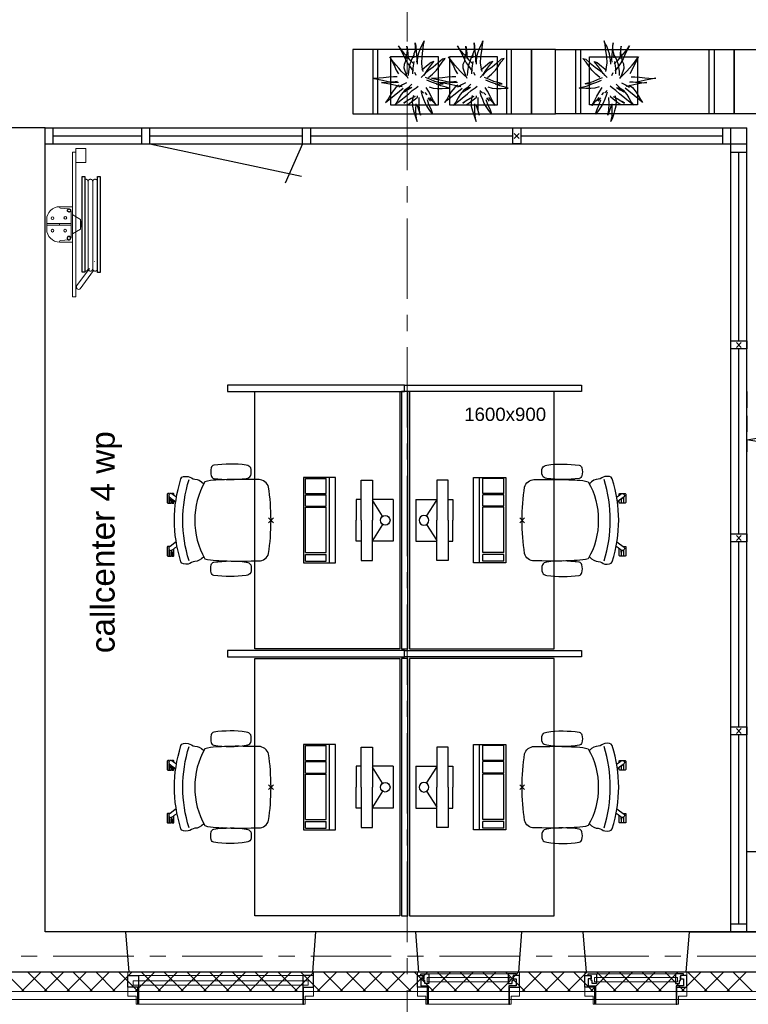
# Model space of a CAD drawing. Header units: millimetres. Extents: x 164327 to 368283, y 131426 to 274001.
# Tile 8 of 160: x 232719 to 237246, y 226583 to 232706. Entities that reach past the tile are written whole.
import ezdxf

# ---------------------------------------------------------------- set-up
doc = ezdxf.new("R2010")
doc.units = ezdxf.units.MM
doc.header["$LTSCALE"] = 400
doc.header["$PDMODE"] = 3
doc.header["$PDSIZE"] = 15
doc.linetypes.add('CENTER', pattern=[2, 1.25, -0.25, 0.25, -0.25])
doc.linetypes.add('HIDDEN', pattern=[0.375, 0.25, -0.125])
for name, color, linetype in [('-gd', 2, 'Continuous'), ('-ve', 2, 'HIDDEN'), ('inlay', 6, 'Continuous'), ('inr', 4, 'Continuous'), ('plafond', 255, 'HIDDEN'), ('plant', 114, 'Continuous'), ('plat', 5, 'Continuous'), ('sona-s008_ip0', 7, 'Continuous'), ('stramien', 1, 'CENTER'), ('symbol', 1, 'Continuous'), ('timmerwerk-ge', 150, 'Continuous')]:
    doc.layers.add(name, color=color, linetype=linetype)
for name, color, linetype, lineweight in [('Binnenkozijnen', 140, 'Continuous', 15), ('Buitenkozijnen', 140, 'Continuous', 15), ('mat-beton (ihwg)', 5, 'Continuous', 25), ('mat-isolatie', 140, 'Continuous', 15), ('mat-multiplex-hor', 140, 'Continuous', 15), ('None', 7, 'Continuous', 9)]:
    doc.layers.add(name, color=color, linetype=linetype, lineweight=lineweight)
doc.styles.add('Arial', font='arial.ttf', dxfattribs={"height": 211.666667})
doc.styles.get("Standard").update_dxf_attribs({"font": 'arial.ttf'})
doc.dimstyles.new('CAL-N1-050-25', dxfattribs={"dimscale": 50, "dimtxt": 2.5, "dimasz": 3, "dimexe": 1.5, "dimexo": 0, "dimgap": 0.3, "dimtad": 0, "dimdec": 4, "dimrnd": 1, "dimdsep": 46, "dimtxsty": 'Standard', "dimblk": 'CLOSED', "dimcen": 0, "dimdle": 1.25, "dimclrt": 249, "dimadec": 0, "dimazin": 0, "dimtfac": 0.9, "dimtdec": 4, "dimtix": 1, "dimtmove": 0, "dimatfit": 3, "dimldrblk": 'CLOSED', "dimfxl": 1, "dimtvp": 1, "dimtolj": 1, "dimtzin": 0, "dimarcsym": 0})

# ---------------------------------------------------------------- blocks, each defined once
blk = doc.blocks.new('*X44')
at = {"layer": 'None', "lineweight": 5}
for p, q in [((37321.1, 32229.9), (37441.1, 32349.9)), ((37321.1, 32088.5), (37441.1, 32208.5)), ((37321.1, 31947.1), (37441.1, 32067.1)), ((37321.1, 31805.7), (37441.1, 31925.7)), ((37321.1, 31664.2), (37441.1, 31784.2)), ((37321.1, 31522.8), (37441.1, 31642.8)), ((37321.1, 31381.4), (37441.1, 31501.4)), ((37321.1, 31240), (37441.1, 31360)), ((37321.1, 31098.6), (37441.1, 31218.6)), ((37321.1, 30957.1), (37441.1, 31077.1)), ((37321.1, 30815.7), (37441.1, 30935.7)), ((37321.1, 30674.3), (37441.1, 30794.3)), ((37321.1, 30532.9), (37441.1, 30652.9)), ((37321.1, 30391.5), (37441.1, 30511.5)), ((37321.1, 30250), (37441.1, 30370)), ((37321.1, 30108.6), (37441.1, 30228.6)), ((37321.1, 29967.2), (37441.1, 30087.2)), ((37321.1, 29825.8), (37441.1, 29945.8)), ((37321.1, 29684.3), (37441.1, 29804.3)), ((37321.1, 29542.9), (37441.1, 29662.9)), ((37321.1, 29401.5), (37441.1, 29521.5)), ((37321.1, 29260.1), (37441.1, 29380.1)), ((37321.1, 29118.7), (37441.1, 29238.7)), ((37321.1, 28977.2), (37441.1, 29097.2)), ((37321.1, 28835.8), (37441.1, 28955.8)), ((37321.1, 28694.4), (37441.1, 28814.4)), ((37321.1, 28553), (37441.1, 28673)), ((37321.1, 28411.6), (37441.1, 28531.6)), ((37321.1, 28270.1), (37441.1, 28390.1)), ((37321.1, 28128.7), (37441.1, 28248.7)), ((37321.1, 27987.3), (37441.1, 28107.3)), ((37321.1, 27845.9), (37441.1, 27965.9)), ((37321.1, 27704.4), (37441.1, 27824.4))]:
    blk.add_line(p, q, dxfattribs=at)
at = {"layer": 'None', "lineweight": 13}
for p, q in [((37321.1, 32247.6), (37441.1, 32127.6)), ((37321.1, 32106.2), (37441.1, 31986.2)), ((37321.1, 31964.8), (37441.1, 31844.8)), ((37321.1, 31823.4), (37441.1, 31703.4)), ((37321.1, 31682), (37441.1, 31562)), ((37321.1, 31540.6), (37441.1, 31420.6)), ((37321.1, 31399.2), (37441.1, 31279.2)), ((37321.1, 31257.8), (37441.1, 31137.8)), ((37321.1, 31116.4), (37441.1, 30996.4)), ((37321.1, 30975), (37441.1, 30855)), ((37321.1, 30833.6), (37441.1, 30713.6)), ((37321.1, 30692.2), (37441.1, 30572.2)), ((37321.1, 30550.8), (37441.1, 30430.8)), ((37321.1, 30409.4), (37441.1, 30289.4)), ((37321.1, 30268), (37441.1, 30148)), ((37321.1, 30126.6), (37441.1, 30006.6)), ((37321.1, 29985.2), (37441.1, 29865.2)), ((37321.1, 29843.8), (37441.1, 29723.8)), ((37321.1, 29702.4), (37441.1, 29582.4)), ((37321.1, 29561), (37441.1, 29441)), ((37321.1, 29419.6), (37441.1, 29299.6)), ((37321.1, 29278.2), (37441.1, 29158.2)), ((37321.1, 29136.8), (37441.1, 29016.8)), ((37321.1, 28995.4), (37441.1, 28875.4)), ((37321.1, 28854), (37441.1, 28734)), ((37321.1, 28712.6), (37441.1, 28592.6)), ((37321.1, 28571.2), (37441.1, 28451.2)), ((37321.1, 28429.8), (37441.1, 28309.8)), ((37321.1, 28288.4), (37441.1, 28168.4)), ((37321.1, 28147), (37441.1, 28027)), ((37321.1, 28005.6), (37441.1, 27885.6)), ((37321.1, 27864.2), (37441.1, 27744.2))]:
    blk.add_line(p, q, dxfattribs=at)
blk = doc.blocks.new('0600 pui gemeentehuis')
at = {"layer": 'Buitenkozijnen', "color": 92, "linetype": 'Continuous', "lineweight": 25}
for p, q in [((50.3, 0), (70.3, -250)), ((710.3, 0), (690.3, -250))]:
    blk.add_line(p, q, dxfattribs=at)
at = {"layer": 'Buitenkozijnen', "color": 43, "linetype": 'Continuous', "lineweight": 9}
blk.add_lwpolyline([(697.8, -400), (645.3, -400), (645.3, -450), (115.3, -450), (115.3, -400), (62.8, -400), (62.8, -250), (70.3, -250), (50.3, 0), (710.3, 0), (690.3, -250), (697.8, -250)], close=True, dxfattribs=at)
at = {"layer": 'None', "color": 8, "linetype": 'Continuous', "lineweight": 5}
blk.add_line((134.5, -260), (626, -260), dxfattribs=at)
at = {"layer": 'None', "color": 92, "linetype": 'Continuous', "lineweight": 25}
for points in [[(63.5, -270), (102.5, -270), (102.5, -291.7), (83.5, -291.7), (83.5, -335), (129.3, -335), (129.3, -450), (125.3, -450), (125.3, -344), (63.5, -344), (63.5, -325), (63.5, -325)], [(697, -270), (658, -270), (658, -291.7), (677, -291.7), (677, -335), (631.3, -335), (631.3, -450), (635.3, -450), (635.3, -344), (697, -344), (697, -325), (697, -325)]]:
    blk.add_lwpolyline(points, close=True, dxfattribs=at)
for points in [[(84.5, -270), (84.5, -260), (134.5, -260), (134.5, -320), (109.4, -320), (109.4, -301.9), (102.5, -301.9), (102.5, -274.7)], [(676, -270), (676, -260), (626, -260), (626, -320), (651.2, -320), (651.2, -301.9), (658, -301.9), (658, -274.7)]]:
    blk.add_lwpolyline(points, dxfattribs=at)
at = {"layer": 'None', "color": 140, "linetype": 'Continuous', "lineweight": 15}
blk.add_lwpolyline([(122.8, -284.2), (637.8, -284.2), (637.8, -310.6), (122.8, -310.6)], close=True, dxfattribs=at)
blk = doc.blocks.new('1200 pui gemeentehuis')
at = {"layer": 'Buitenkozijnen', "color": 92, "linetype": 'Continuous', "lineweight": 25}
for p, q in [((50, 0), (70, -250)), ((1230, 0), (1210, -250))]:
    blk.add_line(p, q, dxfattribs=at)
at = {"layer": 'Buitenkozijnen', "color": 43, "linetype": 'Continuous', "lineweight": 9}
blk.add_lwpolyline([(1165, -400), (1165, -450), (115, -450), (115, -400), (63, -400), (63, -250), (70, -250), (50, 0), (1230, 0), (1210, -250), (1217, -250), (1217, -400)], close=True, dxfattribs=at)
at = {"layer": 'None', "color": 8, "linetype": 'Continuous', "lineweight": 5}
blk.add_line((129, -270), (1150.5, -270), dxfattribs=at)
at = {"layer": 'None', "color": 92, "linetype": 'Continuous', "lineweight": 25}
for points in [[(63, -270), (129, -270), (129, -450), (125, -450), (125, -344), (63, -344), (63, -325)], [(1217, -270), (1151, -270), (1151, -450), (1155, -450), (1155, -344), (1217, -344), (1217, -325)]]:
    blk.add_lwpolyline(points, close=True, dxfattribs=at)
at = {"layer": 'None', "color": 140, "linetype": 'Continuous', "lineweight": 15}
blk.add_lwpolyline([(97.5, -304.8), (1183, -304.8), (1183, -331.2), (97.5, -331.2)], close=True, dxfattribs=at)
blk = doc.blocks.new('*U77')
at = {"layer": 'None', "color": 140, "linetype": 'Continuous', "lineweight": 15, "flags": 128}
blk.add_lwpolyline([(-21.4, 110), (58.6, 110), (58.6, 106.7, -0.391021), (52.6, 100.2), (-0.9, 95.9, 0.391021), (-12.4, 83.5), (-12.4, -83.5, 0.391021), (-0.9, -95.9), (52.6, -100.2, -0.391021), (58.6, -106.7), (58.6, -110), (-21.4, -110)], format="xyb", close=True, dxfattribs=at)
blk = doc.blocks.new('*U78')
at = {"layer": 'None', "color": 253, "linetype": 'Continuous', "lineweight": 5}
for p, q in [((96.625, -278), (96.625, 266)), ((125.704, -278), (125.704, 266)), ((50.42, -31.849), (50.42, 29))]:
    blk.add_line(p, q, dxfattribs=at)
at = {"layer": 'None', "color": 140, "linetype": 'Continuous', "lineweight": 15}
for p, q in [((50.42, 29), (1.453, 57.31)), ((0, -61), (50.42, -31.849))]:
    blk.add_line(p, q, dxfattribs=at)
at = {"layer": 'None', "color": 92, "linetype": 'Continuous', "lineweight": 25}
for points in [[(60.916, 296), (76.476, 296), (76.476, -300), (60.916, -300)], [(154.785, 296), (171.344, 296), (171.344, -302), (154.785, -302)]]:
    blk.add_lwpolyline(points, close=True, dxfattribs=at)
at = {"layer": 'None', "color": 253, "linetype": 'Continuous', "lineweight": 5}
blk.add_lwpolyline([(50.929, 18), (60.916, 18), (60.916, -18), (50.929, -18)], close=True, dxfattribs=at)
for points, knots in [([(96.866, 264), (96.866, 268.997), (93.792, 272.9335), (90.718, 276.87), (85.875, 278.0735), (81.032, 279.277), (76.476, 277.238)], [0, 0, 0, 0.333549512, 0.333549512, 0.666828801, 0.666828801, 1, 1, 1]), ([(125.825, 264), (125.825, 267.886), (123.8855, 271.2505), (121.946, 274.615), (118.586, 276.5575), (115.226, 278.5), (107.466, 278.5), (104.106, 276.5575), (100.746, 274.615), (98.806, 271.2505), (96.866, 267.886), (96.866, 264)], [0, 0, 0, 0.166769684, 0.166769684, 0.333423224, 0.333423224, 0.499994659, 0.666566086, 0.666566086, 0.833226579, 0.833226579, 1, 1, 1]), ([(154.785, 264), (154.785, 267.886), (152.845, 271.2505), (150.905, 274.615), (147.5455, 276.5575), (144.186, 278.5), (140.306, 278.5), (136.426, 278.5), (133.066, 276.5575), (129.706, 274.615), (127.7655, 271.2505), (125.825, 267.886), (125.825, 264)], [0, 0, 0, 0.166772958, 0.166772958, 0.333424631, 0.333424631, 0.499985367, 0.499985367, 0.666556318, 0.666556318, 0.833223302, 0.833223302, 1, 1, 1]), ([(76.477, -291.432), (81.039, -293.343), (85.8175, -292.072), (90.596, -290.801), (93.6105, -286.876), (96.625, -282.951), (96.625, -278)], [0, 0, 0, 0.333165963, 0.333165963, 0.666458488, 0.666458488, 1, 1, 1]), ([(96.625, -278), (96.625, -281.901), (98.573, -285.2795), (100.521, -288.658), (103.895, -290.609), (107.269, -292.56), (111.165, -292.56), (115.061, -292.56), (118.435, -290.609), (121.809, -288.658), (123.7565, -285.2795), (125.704, -281.901), (125.704, -278)], [0, 0, 0, 0.166754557, 0.166754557, 0.333426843, 0.333426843, 0.500005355, 0.500005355, 0.666583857, 0.666583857, 0.833249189, 0.833249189, 1, 1, 1]), ([(125.704, -278), (125.704, -281.901), (127.6525, -285.2795), (129.601, -288.658), (132.975, -290.609), (136.349, -292.56), (140.245, -292.56), (144.141, -292.56), (147.5145, -290.609), (150.888, -288.658), (152.836, -285.2795), (154.784, -281.901), (154.784, -278)], [0, 0, 0, 0.166757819, 0.166757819, 0.333436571, 0.333436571, 0.500014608, 0.500014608, 0.666582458, 0.666582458, 0.833245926, 0.833245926, 1, 1, 1])]:
    blk.add_open_spline(points, degree=2, knots=knots, dxfattribs=at)
blk = doc.blocks.new('BSH')
at = {"layer": 'None', "color": 140, "linetype": 'Continuous', "lineweight": 15}
for p, q in [((0, -61), (0, 111.155)), ((-159.8585, -36.7557), (-159.8585, 32.756)), ((-80, -6.8893), (-80, 2.8892))]:
    blk.add_line(p, q, dxfattribs=at)
at = {"layer": 'None', "color": 253, "linetype": 'Continuous', "lineweight": 5}
for p, q in [((135.277, -233.0824), (136.142, -233.8294)), ((27.7468, -383.0008), (105.0969, -276.5164)), ((130.6676, -289.4337), (48.7568, -402.0618))]:
    blk.add_line(p, q, dxfattribs=at)
at = {"layer": 'None', "color": 140, "linetype": 'Continuous', "lineweight": 15}
for points in [[(0, 448), (20, 448), (20, -452), (0, -452)], [(20, 469.75), (82, 469.75), (82, 382.75), (20, 382.75)], [(-160, 2.8892), (-9, 2.8892), (-9, -6.8893), (-160, -6.8893)]]:
    blk.add_lwpolyline(points, close=True, dxfattribs=at)
at = {"layer": 'None', "color": 8, "linetype": 'Continuous', "lineweight": 5}
for centre in [(-124, 37.275), (-44.5, 38.775), (-124, -41.275), (-45, -41.275)]:
    blk.add_circle(centre, 8.5, dxfattribs=at)
at = {"layer": 'None', "color": 140, "linetype": 'Continuous', "lineweight": 15}
for centre, start, end in [((-80, 28), 90, 180), ((-80, -32), 180, 270)]:
    blk.add_arc(centre, 80, start, end, dxfattribs=at)
at = {"layer": 'None', "color": 9, "linetype": 'Continuous', "lineweight": 5}
blk.add_arc((38.2528, -392.5302), 14.18399, 137.790600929, 325.770923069, dxfattribs=at)
at = {"layer": 'None', "color": 92, "linetype": 'Continuous', "lineweight": 25}
for points, knots in [([(-11.70075, 86.5025), (-12.2626, 89.0317), (-14.0137, 90.9408), (-15.7648, 92.8499), (-18.23575, 93.6275), (-20.7067, 94.4051), (-23.236, 93.84325), (-25.7653, 93.2814), (-27.67445, 91.53015), (-29.5836, 89.7789), (-30.36125, 87.3079), (-31.1389, 84.8369), (-30.57705, 82.3077), (-30.0152, 79.7785), (-28.26385, 77.8694), (-26.5125, 75.9603), (-24.0415, 75.1827), (-21.5705, 74.4051), (-19.0412, 74.96695), (-16.5119, 75.5288), (-14.60305, 77.28005), (-12.6942, 79.0313), (-11.91655, 81.5023), (-11.1389, 83.9733), (-11.70075, 86.5025)], [0, 0, 0, 0.0833344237, 0.0833344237, 0.1666618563, 0.1666618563, 0.2499968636, 0.2499968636, 0.3333348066, 0.3333348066, 0.4166657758, 0.4166657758, 0.5000000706, 0.5000000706, 0.583336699, 0.583336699, 0.666668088, 0.666668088, 0.7500039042, 0.7500039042, 0.8333377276, 0.8333377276, 0.9166657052, 0.9166657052, 1, 1, 1]), ([(-11.75695, -89.71225), (-12.375, -92.4944), (-14.3012, -94.5944), (-16.2274, -96.6944), (-18.94545, -97.54975), (-21.6635, -98.4051), (-24.4457, -97.78705), (-27.2279, -97.169), (-29.328, -95.24265), (-31.4281, -93.3163), (-32.2835, -90.5982), (-33.1389, -87.8801), (-32.52085, -85.09795), (-31.9028, -82.3158), (-29.97635, -80.2158), (-28.0499, -78.1158), (-25.3318, -77.26045), (-22.6137, -76.4051), (-19.83145, -77.02315), (-17.0492, -77.6412), (-14.94945, -79.56755), (-12.8497, -81.4939), (-11.9943, -84.212), (-11.1389, -86.9301), (-11.75695, -89.71225)], [0, 0, 0, 0.083334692, 0.083334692, 0.1666618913, 0.1666618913, 0.2499964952, 0.2499964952, 0.3333343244, 0.3333343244, 0.4166651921, 0.4166651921, 0.4999998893, 0.4999998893, 0.5833365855, 0.5833365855, 0.6666673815, 0.6666673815, 0.7500034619, 0.7500034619, 0.8333376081, 0.8333376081, 0.9166653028, 0.9166653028, 1, 1, 1])]:
    blk.add_open_spline(points, degree=2, knots=knots, dxfattribs=at)
at = {"layer": 'None', "color": 7}
blk.add_blockref('*U78', (0, 0), dxfattribs=at)
at = {"layer": 'None', "color": 140, "rotation": 180}
blk.add_blockref('*U77', (-21.4, -2), dxfattribs=at)
blk = doc.blocks.new('SONA-S008_B2')
at = {"layer": '-gd'}
blk.add_open_spline([(-253, -509.5), (-87.8, -560.2), (87.8, -560.2), (253, -509.5)], degree=3, dxfattribs=at)
for points in [[(-206.6, -15.8), (-79.4, 5.3), (79.6, 5.3), (206.6, -15.8)], [(-253, -73.9), (-253.4, -51.6), (-233.1, -20.2), (-206.6, -15.8)], [(206.6, -15.8), (233.1, -20.2), (253.4, -51.6), (253, -73.9)], [(-277.9, -126.1), (-287.8, -121.3), (-315.3, -121.3), (-325.3, -126.1)], [(-253, -272.1), (-257.1, -206.8), (-252.1, -139.2), (-253, -73.9)], [(253, -73.9), (252.1, -139.2), (257.1, -206.8), (253, -272.1)], [(277.9, -126.1), (287.8, -121.3), (315.3, -121.3), (325.3, -126.1)], [(-342.5, -153.6), (-353.5, -221.1), (-351.5, -287.6), (-342.5, -355.4)], [(-325.3, -126.1), (-337, -131.7), (-340.4, -140.8), (-342.5, -153.6)], [(-260.7, -153.6), (-262.7, -140.8), (-266.2, -131.7), (-277.9, -126.1)], [(-260.7, -355.4), (-251.6, -287.6), (-249.7, -221.1), (-260.7, -153.6)], [(260.6, -355.4), (251.6, -287.6), (249.7, -221.1), (260.6, -153.6)], [(260.6, -153.6), (262.7, -140.8), (266.2, -131.7), (277.9, -126.1)], [(325.3, -126.1), (337, -131.7), (340.4, -140.8), (342.5, -153.6)], [(342.5, -153.6), (353.4, -221.1), (351.5, -287.6), (342.5, -355.4)], [(-255.2, -303.9), (-254.1, -304.3), (-252.9, -304.7), (-251.7, -305.1)], [(-238.9, -411.5), (-253, -365.7), (-250.2, -318.7), (-253, -272.1)], [(253, -272.1), (250.2, -318.7), (253, -365.7), (238.9, -411.5)], [(251.9, -297.7), (252.9, -297.4), (253.8, -297.1), (254.7, -296.8)], [(-342.5, -355.4), (-341.5, -363), (-333.6, -369.9), (-326.1, -371.8)], [(-277, -371.8), (-269.5, -369.9), (-261.7, -363), (-260.7, -355.4)], [(-250.7, -332.5), (-253.1, -331.7), (-255.4, -330.9), (-257.6, -330.2)], [(256.9, -323.2), (255, -323.8), (253.1, -324.4), (251, -325.1)], [(277, -371.8), (269.5, -369.9), (261.7, -363), (260.6, -355.4)], [(342.5, -355.4), (341.5, -363), (333.6, -369.9), (326.1, -371.8)], [(-326.1, -371.8), (-310.3, -375.7), (-292.8, -375.7), (-277, -371.8)], [(-227.3, -418.1), (-247.1, -436.6), (-255.7, -455.2), (-255.5, -473.7)], [(238.9, -411.5), (95.4, -494.5), (-95.5, -494.5), (-238.9, -411.5)], [(255.5, -473.7), (255.7, -455.2), (247.1, -436.6), (227.3, -418.1)], [(326.1, -371.8), (310.3, -375.7), (292.8, -375.7), (277, -371.8)], [(-255.5, -473.7), (-255.4, -489), (-270.3, -500.1), (-272.1, -515.2)], [(272.1, -515.2), (270.3, -500.1), (255.4, -489), (255.5, -473.7)], [(-272.1, -515.2), (-274.4, -533.8), (-273.7, -555.7), (-258.6, -560.1)], [(258.6, -560.1), (273.7, -555.6), (274.4, -533.8), (272.1, -515.2)], [(-258.6, -560.1), (-77.4, -613.6), (78.8, -613.6), (258.6, -560.1)], [(-222.4, -606.9), (-222.4, -604.9), (-220.7, -603.3), (-218.7, -603.3)], [(-222.4, -615.1), (-222.4, -615.1), (-222.4, -606.9), (-222.4, -606.9)], [(-218.7, -603.3), (-218.7, -603.3), (-192, -603.3), (-176.8, -603.3)], [(-185.5, -615.4), (-185.5, -615.4), (-176.5, -602.9), (-162.6, -583.8)], [(-134.5, -588.9), (-152.4, -613.6), (-164.7, -630.5), (-164.7, -630.5)], [(106.4, -606.6), (106.4, -604.6), (108, -603), (110, -603)], [(106.4, -614.8), (106.4, -614.8), (106.4, -606.6), (106.4, -606.6)], [(110, -603), (110, -603), (115.6, -603), (123.1, -603)], [(143.1, -630.4), (143.1, -630.4), (131.8, -614.9), (115.2, -592)], [(143.7, -587.5), (156, -604.4), (163.9, -615.2), (163.9, -615.2)], [(154.9, -602.9), (159.4, -602.9), (162.3, -602.9), (162.3, -602.9)], [(162.3, -602.9), (164.4, -602.9), (166, -604.6), (166, -606.6)], [(166, -606.6), (166, -606.6), (166, -614.8), (166, -614.8)], [(-222.5, -641.1), (-222.5, -641.1), (-222.4, -632.9), (-222.4, -632.9)], [(-218.8, -644.8), (-220.8, -644.8), (-222.5, -643.1), (-222.5, -641.1)], [(-218.8, -615.1), (-218.8, -615.1), (-222.4, -615.1), (-222.4, -615.1)], [(-222.4, -629.9), (-222.4, -629.9), (-222.4, -618.1), (-222.4, -618.1)], [(-222.4, -618.1), (-222.4, -618.1), (-198.5, -618.1), (-198.5, -618.1)], [(-198.6, -630), (-198.6, -630), (-222.4, -629.9), (-222.4, -629.9)], [(-222.4, -632.9), (-222.4, -632.9), (-218.8, -632.9), (-218.8, -632.9)], [(-198.5, -615.1), (-198.5, -615.1), (-218.8, -615.1), (-218.8, -615.1)], [(-218.8, -632.9), (-218.8, -632.9), (-198.6, -633), (-198.6, -633)], [(-166.5, -644.9), (-166.5, -644.9), (-218.8, -644.8), (-218.8, -644.8)], [(-198.6, -633), (-198.6, -633), (-198.6, -630), (-198.6, -630)], [(-198.6, -630), (-198.6, -630), (-186.7, -630), (-186.7, -630)], [(-198.6, -633), (-198.6, -633), (-186.7, -633), (-186.7, -633)], [(-198.5, -618.1), (-198.5, -618.1), (-198.5, -615.1), (-198.5, -615.1)], [(-198.5, -615.1), (-198.5, -615.1), (-186.7, -615.2), (-186.7, -615.2)], [(-198.5, -618.1), (-198.5, -618.1), (-189.1, -618.2), (-187.1, -618.2)], [(-182.7, -633.4), (-188.4, -629.2), (-189.7, -621.1), (-185.5, -615.4)], [(-185.4, -615.2), (-186.2, -615.2), (-186.7, -615.2), (-186.7, -615.2)], [(-186.7, -615.2), (-186.7, -615.2), (-186.7, -616.4), (-186.7, -617.3)], [(-185.9, -630), (-186.4, -630), (-186.7, -630), (-186.7, -630)], [(-186.7, -630), (-186.7, -630), (-186.7, -633), (-186.7, -633)], [(-186.7, -633), (-186.7, -633), (-185.3, -633), (-183.1, -633)], [(-164.7, -630.5), (-168.8, -636.2), (-176.9, -637.5), (-182.7, -633.4)], [(-182.7, -633.4), (-182.7, -633.4), (-182.7, -633.4), (-182.7, -633.4)], [(-167.1, -633), (-166.7, -633), (-166.5, -633), (-166.5, -633)], [(-166.5, -633), (-166.5, -633), (-162.9, -633.1), (-162.9, -633.1)], [(-162.9, -641.3), (-162.9, -643.3), (-164.5, -644.9), (-166.5, -644.9)], [(-162.8, -630.1), (-162.8, -630.1), (-163.4, -630.1), (-164.4, -630)], [(-162.9, -633.1), (-162.9, -633.1), (-162.9, -641.3), (-162.9, -641.3)], [(-162.8, -628), (-162.8, -629.2), (-162.8, -630.1), (-162.8, -630.1)], [(110.1, -614.8), (110.1, -614.8), (106.4, -614.8), (106.4, -614.8)], [(106.4, -629.7), (106.4, -629.7), (106.4, -617.8), (106.4, -617.8)], [(106.4, -617.8), (106.4, -617.8), (130.3, -617.8), (130.3, -617.8)], [(130.3, -629.6), (130.3, -629.6), (106.4, -629.7), (106.4, -629.7)], [(106.4, -640.9), (106.4, -640.9), (106.4, -632.7), (106.4, -632.7)], [(106.4, -632.7), (106.4, -632.7), (110.1, -632.7), (110.1, -632.7)], [(110.1, -644.5), (108.1, -644.5), (106.5, -642.9), (106.4, -640.9)], [(130.3, -614.8), (130.3, -614.8), (110.1, -614.8), (110.1, -614.8)], [(110.1, -632.7), (110.1, -632.7), (130.3, -632.6), (130.3, -632.6)], [(162.4, -644.4), (162.4, -644.4), (110.1, -644.5), (110.1, -644.5)], [(130.3, -617.8), (130.3, -617.8), (130.3, -614.8), (130.3, -614.8)], [(130.3, -614.8), (130.3, -614.8), (130.9, -614.8), (131.7, -614.8)], [(130.3, -617.8), (130.3, -617.8), (131.9, -617.8), (133.9, -617.8)], [(130.3, -632.6), (130.3, -632.6), (130.3, -629.6), (130.3, -629.6)], [(130.3, -629.6), (130.3, -629.6), (142.1, -629.6), (142.1, -629.6)], [(130.3, -632.6), (130.3, -632.6), (142.2, -632.6), (142.2, -632.6)], [(142.5, -629.6), (142.3, -629.6), (142.1, -629.6), (142.1, -629.6)], [(142.1, -629.6), (142.1, -629.6), (142.2, -632.6), (142.2, -632.6)], [(142.2, -632.6), (142.2, -632.6), (143.3, -632.6), (145.1, -632.6)], [(161.1, -633.2), (155.3, -637.4), (147.2, -636.1), (143.1, -630.4)], [(163.9, -615.2), (168.1, -621), (166.8, -629.1), (161.1, -633.2)], [(161.1, -633.2), (161.1, -633.2), (161.1, -633.2), (161.1, -633.2)], [(161.8, -632.6), (162.2, -632.6), (162.4, -632.6), (162.4, -632.6)], [(162.4, -632.6), (162.4, -632.6), (166, -632.6), (166, -632.6)], [(166, -640.8), (166, -642.8), (164.4, -644.4), (162.4, -644.4)], [(166, -614.8), (166, -614.8), (164.6, -614.8), (163.5, -614.8)], [(166, -629.6), (166, -629.6), (165.4, -629.6), (164.4, -629.6)], [(165.3, -617.8), (165.8, -617.8), (166, -617.8), (166, -617.8)], [(166, -617.8), (166, -617.8), (166, -618.6), (166, -619.9)], [(166, -625.7), (166, -627.8), (166, -629.6), (166, -629.6)], [(166, -632.6), (166, -632.6), (166, -640.8), (166, -640.8)]]:
    blk.add_open_spline(points, degree=3)
at = {"layer": 'sona-s008_ip0'}
blk.add_point((0, 0), dxfattribs=at)
blk = doc.blocks.new('SYMB-CMP4_B2')
for p, q in [((-130, 558.1), (130, 558.1)), ((-130, 558.1), (-130, 428.1)), ((130, 558.1), (130, 428.1)), ((-25.3, 491.9), (-125, 428.1)), ((25.3, 491.9), (125, 428.1)), ((-250, 358.1), (-250, 428.1)), ((-250, 428.1), (0, 428.1)), ((250, 428.1), (0, 428.1)), ((250, 358.1), (250, 428.1)), ((0, 358.1), (-250, 358.1)), ((-130, 358.1), (-130, 328.1)), ((-130, 328.1), (0, 328.1)), ((0, 358.1), (250, 358.1)), ((130, 328.1), (0, 328.1)), ((130, 358.1), (130, 328.1)), ((265, 200), (-265, 200)), ((-265, 200), (-265, 0)), ((265, 0), (265, 200)), ((265, 162.9), (-265, 162.9)), ((-166.8, 141.5), (-259.7, 141.5)), ((-259.7, 12.9), (-259.7, 141.5)), ((-166.8, 12.9), (-166.8, 141.5)), ((-88, 141.5), (-159.1, 141.5)), ((-159.1, 12.9), (-159.1, 141.5)), ((-88, 12.9), (-88, 141.5)), ((200.4, 141.5), (-81.5, 141.5)), ((-81.5, 12.9), (-81.5, 141.5)), ((200.4, 12.9), (200.4, 141.5)), ((254.7, 141.5), (212.3, 141.5)), ((212.3, 12.9), (212.3, 141.5)), ((254.7, 12.9), (254.7, 141.5)), ((-265, 0), (265, 0)), ((-166.8, 12.9), (-259.7, 12.9)), ((-88, 12.9), (-159.1, 12.9)), ((200.4, 12.9), (-81.5, 12.9)), ((254.7, 12.9), (212.3, 12.9))]:
    blk.add_line(p, q)
blk.add_circle((0, 508.1), 30)
blk = doc.blocks.new('boom nieuw 01')
at = {"layer": 'plant', "extrusion": (0, -4.44089e-16, -1)}
for p, q in [((-574, 694), (-627, 737)), ((-627, 737), (-616, 698)), ((-574, 694), (-627, 737)), ((-627, 737), (-616, 698)), ((-616, 698), (-564, 639)), ((-616, 698), (-564, 639)), ((-519, 654), (-574, 694)), ((-519, 654), (-574, 694)), ((-298, 670), (-316, 598)), ((-285, 709), (-298, 670)), ((-285, 665), (-285, 709)), ((-279, 616), (-285, 665)), ((-257, 677), (-284, 619)), ((-257, 677), (-284, 619)), ((-238, 749), (-257, 677)), ((-238, 749), (-257, 677)), ((-225, 789), (-238, 749)), ((-225, 789), (-238, 749)), ((-225, 745), (-225, 789)), ((-225, 745), (-225, 789)), ((-219, 696), (-225, 745)), ((-219, 696), (-225, 745)), ((-219, 630), (-219, 696)), ((-219, 630), (-219, 696)), ((-531, 541), (-584, 584)), ((-584, 584), (-573, 545)), ((-531, 541), (-584, 584)), ((-584, 584), (-573, 545)), ((-573, 545), (-520, 486)), ((-573, 545), (-520, 486)), ((-564, 639), (-510, 574)), ((-564, 639), (-510, 574)), ((-476, 501), (-531, 541)), ((-476, 501), (-531, 541)), ((-467, 618), (-519, 654)), ((-467, 618), (-519, 654)), ((-510, 574), (-463, 510)), ((-510, 574), (-463, 510)), ((-412, 565), (-467, 618)), ((-412, 565), (-467, 618)), ((-369, 511), (-412, 565)), ((-369, 511), (-412, 565)), ((-344, 540), (-368, 472)), ((-316, 598), (-344, 540)), ((-308, 551), (-333, 488)), ((-308, 551), (-333, 488)), ((-284, 619), (-308, 551)), ((-284, 619), (-308, 551)), ((-243, 519), (-227, 576)), ((-243, 519), (-227, 576)), ((-227, 576), (-219, 630)), ((-227, 576), (-219, 630)), ((-119, 548), (-187, 511)), ((-55, 579), (-119, 548)), ((-55, 579), (-119, 548)), ((-101, 524), (-55, 560)), ((-101, 524), (-55, 560)), ((-95, 500), (-50, 537)), ((9, 617), (-55, 579)), ((9, 617), (-55, 579)), ((-55, 560), (-36, 579)), ((-55, 560), (-36, 579)), ((-36, 579), (9, 617)), ((-36, 579), (9, 617)), ((73, 551), (-4, 517)), ((73, 551), (-4, 517)), ((61, 517), (92, 539)), ((61, 517), (92, 539)), ((126, 569), (73, 551)), ((126, 569), (73, 551)), ((92, 539), (126, 569)), ((92, 539), (126, 569)), ((-831, 440), (-863, 451)), ((-863, 451), (-808, 440)), ((-831, 440), (-863, 451)), ((-863, 451), (-808, 440)), ((-793, 417), (-831, 440)), ((-793, 417), (-831, 440)), ((-808, 440), (-733, 432)), ((-808, 440), (-733, 432)), ((-751, 400), (-793, 417)), ((-751, 400), (-793, 417)), ((-690, 378), (-751, 400)), ((-690, 378), (-751, 400)), ((-733, 432), (-646, 419)), ((-733, 432), (-646, 419)), ((-646, 419), (-567, 415)), ((-646, 419), (-567, 415)), ((-567, 415), (-510, 423)), ((-567, 415), (-510, 423)), ((-520, 486), (-467, 421)), ((-520, 486), (-467, 421)), ((-510, 423), (-451, 434)), ((-510, 423), (-451, 434)), ((-424, 465), (-476, 501)), ((-424, 465), (-476, 501)), ((-463, 510), (-423, 466)), ((-463, 510), (-423, 466)), ((-369, 412), (-424, 465)), ((-369, 412), (-424, 465)), ((-423, 466), (-397, 444)), ((-423, 466), (-397, 444)), ((-187, 511), (-234, 479)), ((-187, 511), (-234, 479)), ((-195, 409), (-161, 444)), ((-170, 410), (-128, 424)), ((-170, 410), (-128, 424)), ((-167, 460), (-136, 488)), ((-167, 460), (-136, 488)), ((-128, 424), (-78, 443)), ((-128, 424), (-78, 443)), ((-78, 443), (-25, 464)), ((-78, 443), (-25, 464)), ((-4, 517), (-70, 496)), ((-4, 517), (-70, 496)), ((-25, 464), (20, 490)), ((-25, 464), (20, 490)), ((20, 490), (61, 517)), ((20, 490), (61, 517)), ((140, 402), (71, 388)), ((140, 402), (71, 388)), ((104, 389), (140, 402)), ((104, 389), (140, 402)), ((-838, 331), (-790, 339)), ((-838, 331), (-790, 339)), ((-787, 335), (-838, 331)), ((-787, 335), (-838, 331)), ((-790, 339), (-724, 343)), ((-790, 339), (-724, 343)), ((-737, 335), (-787, 335)), ((-737, 335), (-787, 335)), ((-691, 320), (-737, 335)), ((-724, 343), (-665, 349)), ((-724, 343), (-665, 349)), ((-636, 315), (-691, 320)), ((-636, 315), (-691, 320)), ((-601, 365), (-690, 378)), ((-601, 365), (-690, 378)), ((-642, 298), (-680, 321)), ((-642, 298), (-680, 321)), ((-665, 349), (-613, 352)), ((-665, 349), (-613, 352)), ((-601, 281), (-642, 298)), ((-601, 281), (-642, 298)), ((-613, 352), (-578, 349)), ((-613, 352), (-578, 349)), ((-553, 314), (-604, 263)), ((-553, 314), (-604, 263)), ((-547, 362), (-601, 365)), ((-547, 362), (-601, 365)), ((-540, 259), (-601, 281)), ((-540, 259), (-601, 281)), ((-583, 313), (-496, 300)), ((-583, 313), (-496, 300)), ((-511, 263), (-472, 292)), ((-511, 263), (-472, 292)), ((-496, 300), (-417, 296)), ((-496, 300), (-417, 296)), ((-472, 292), (-455, 309)), ((-472, 292), (-455, 309)), ((-398, 347), (-436, 328)), ((-398, 347), (-436, 328)), ((-281, 288), (-232, 238)), ((-281, 288), (-232, 238)), ((-231, 344), (-254, 371)), ((-231, 344), (-254, 371)), ((-233, 285), (-204, 233)), ((-233, 285), (-204, 233)), ((-192, 292), (-231, 344)), ((-192, 292), (-231, 344)), ((-151, 244), (-192, 292)), ((-151, 244), (-192, 292)), ((-127, 307), (-59, 290)), ((-127, 307), (-59, 290)), ((-105, 362), (-122, 364)), ((-105, 362), (-122, 364)), ((-113, 330), (-85, 277)), ((-113, 330), (-85, 277)), ((-83, 336), (-105, 362)), ((-83, 336), (-105, 362)), ((-15, 385), (-100, 387)), ((-15, 385), (-100, 387)), ((-85, 277), (-56, 224)), ((-85, 277), (-56, 224)), ((-43, 284), (-83, 336)), ((-43, 284), (-83, 336)), ((-59, 290), (16, 294)), ((-59, 290), (16, 294)), ((-3, 235), (-43, 284)), ((-3, 235), (-43, 284)), ((69, 341), (-16, 343)), ((69, 341), (-16, 343)), ((71, 388), (-15, 385)), ((71, 388), (-15, 385)), ((-5, 354), (51, 371)), ((-5, 354), (51, 371)), ((16, 294), (79, 310)), ((16, 294), (79, 310)), ((51, 371), (104, 389)), ((51, 371), (104, 389)), ((154, 344), (69, 341)), ((154, 344), (69, 341)), ((79, 310), (135, 327)), ((79, 310), (135, 327)), ((135, 327), (188, 345)), ((135, 327), (188, 345)), ((224, 359), (154, 344)), ((224, 359), (154, 344)), ((188, 345), (224, 359)), ((188, 345), (224, 359)), ((-748, 141), (-796, 107)), ((-748, 141), (-796, 107)), ((-796, 107), (-737, 139)), ((-796, 107), (-737, 139)), ((-794, 221), (-746, 230)), ((-794, 221), (-746, 230)), ((-743, 226), (-794, 221)), ((-743, 226), (-794, 221)), ((-722, 163), (-748, 141)), ((-722, 163), (-748, 141)), ((-746, 230), (-680, 234)), ((-746, 230), (-680, 234)), ((-694, 225), (-743, 226)), ((-694, 225), (-743, 226)), ((-737, 139), (-688, 167)), ((-737, 139), (-688, 167)), ((-686, 193), (-722, 163)), ((-686, 193), (-722, 163)), ((-647, 211), (-694, 225)), ((-647, 211), (-694, 225)), ((-688, 167), (-620, 196)), ((-688, 167), (-620, 196)), ((-648, 228), (-686, 193)), ((-648, 228), (-686, 193)), ((-680, 234), (-621, 240)), ((-680, 234), (-621, 240)), ((-604, 263), (-648, 228)), ((-604, 263), (-648, 228)), ((-592, 206), (-647, 211)), ((-592, 206), (-647, 211)), ((-620, 196), (-568, 225)), ((-620, 196), (-568, 225)), ((-549, 186), (-592, 206)), ((-549, 186), (-592, 206)), ((-568, 225), (-511, 263)), ((-568, 225), (-511, 263)), ((-496, 183), (-549, 186)), ((-496, 183), (-549, 186)), ((-451, 246), (-540, 259)), ((-451, 246), (-540, 259)), ((-454, 144), (-497, 109)), ((-454, 144), (-497, 109)), ((-392, 219), (-496, 183)), ((-392, 219), (-496, 183)), ((-403, 195), (-454, 144)), ((-403, 195), (-454, 144)), ((-397, 243), (-451, 246)), ((-397, 243), (-451, 246)), ((-369, 232), (-403, 195)), ((-369, 232), (-403, 195)), ((-354, 238), (-392, 219)), ((-354, 238), (-392, 219)), ((-297, 215), (-269, 162)), ((-297, 215), (-269, 162)), ((-269, 162), (-239, 109)), ((-269, 162), (-239, 109)), ((-263, 89), (-248, 155)), ((-263, 89), (-248, 155)), ((-194, 216), (-242, 260)), ((-194, 216), (-242, 260)), ((-232, 238), (-199, 194)), ((-232, 238), (-199, 194)), ((-186, 120), (-227, 169)), ((-186, 120), (-227, 169)), ((-204, 233), (-174, 186)), ((-204, 233), (-174, 186)), ((-199, 194), (-138, 143)), ((-199, 194), (-138, 143)), ((-174, 186), (-194, 216)), ((-174, 186), (-194, 216)), ((-33, 98), (-151, 244)), ((-33, 98), (-151, 244)), ((-138, 143), (-93, 116)), ((-138, 143), (-93, 116)), ((-56, 224), (-25, 178)), ((-56, 224), (-25, 178)), ((-25, 178), (-46, 207)), ((-25, 178), (-46, 207)), ((-597, 22), (-646, -12)), ((-597, 22), (-646, -12)), ((-646, -12), (-586, 20)), ((-646, -12), (-586, 20)), ((-572, 44), (-597, 22)), ((-572, 44), (-597, 22)), ((-586, 20), (-537, 48)), ((-586, 20), (-537, 48)), ((-535, 74), (-572, 44)), ((-535, 74), (-572, 44)), ((-537, 48), (-469, 77)), ((-537, 48), (-469, 77)), ((-497, 109), (-535, 74)), ((-497, 109), (-535, 74)), ((-469, 77), (-417, 106)), ((-469, 77), (-417, 106)), ((-380, 87), (-378, 37)), ((-380, 87), (-378, 37)), ((-378, 37), (-372, -25)), ((-378, 37), (-372, -25)), ((-317, 95), (-308, 24)), ((-317, 95), (-308, 24)), ((-317, -32), (-303, 34)), ((-317, -32), (-303, 34)), ((-308, 24), (-304, -32)), ((-308, 24), (-304, -32)), ((-303, 34), (-304, 107)), ((-303, 34), (-304, 107)), ((-293, -58), (-278, 12)), ((-293, -58), (-278, 12)), ((-278, 12), (-263, 89)), ((-278, 12), (-263, 89)), ((-267, 114), (-235, 70)), ((-267, 114), (-235, 70)), ((-235, 70), (-173, 19)), ((-235, 70), (-173, 19)), ((-69, -25), (-186, 120)), ((-69, -25), (-186, 120)), ((-173, 19), (-128, -8)), ((-173, 19), (-128, -8)), ((-93, 116), (-36, 86)), ((-93, 116), (-36, 86)), ((-36, 86), (2, 56)), ((-36, 86), (2, 56)), ((2, 56), (-33, 98)), ((2, 56), (-33, 98)), ((-372, -25), (-363, -96)), ((-372, -25), (-363, -96)), ((-363, -96), (-359, -152)), ((-363, -96), (-359, -152)), ((-348, -178), (-333, -108)), ((-348, -178), (-333, -108)), ((-333, -108), (-317, -32)), ((-333, -108), (-317, -32)), ((-304, -32), (-299, -81)), ((-304, -32), (-299, -81)), ((-303, -124), (-293, -58)), ((-303, -124), (-293, -58)), ((-299, -81), (-303, -124)), ((-299, -81), (-303, -124)), ((-128, -8), (-72, -38)), ((-128, -8), (-72, -38)), ((-72, -38), (-33, -68)), ((-72, -38), (-33, -68)), ((-33, -68), (-69, -25)), ((-33, -68), (-69, -25)), ((-359, -152), (-354, -201)), ((-359, -152), (-354, -201)), ((-358, -244), (-348, -178)), ((-358, -244), (-348, -178)), ((-354, -201), (-358, -244)), ((-354, -201), (-358, -244))]:
    blk.add_line(p, q, dxfattribs=at)
at = {"layer": 'timmerwerk-ge', "linetype": 'Continuous', "extrusion": (0, -4.44089e-16, -1)}
for p, q in [((0, 647), (-647, 647)), ((-647, 647), (-647, 0)), ((0, 0), (0, 647)), ((-647, 0), (0, 0))]:
    blk.add_line(p, q, dxfattribs=at)
blk = doc.blocks.new('_CLOSED')
at = {"color": 0, "linetype": 'ByBlock'}
for p, q in [((-1, 0.167), (0, 0)), ((-1, 0.167), (-1, -0.167)), ((0, 0), (-1, -0.167))]:
    blk.add_line(p, q, dxfattribs=at)
blk = doc.blocks.new('*D1691')
at = {"layer": '-ve', "color": 0, "lineweight": -2, "transparency": 16777216}
for p, q in [((237237.1, 230392.8), (237237.1, 230017.6)), ((239037, 230392.8), (239037, 230017.6)), ((238887, 230092.6), (237387.1, 230092.6))]:
    blk.add_line(p, q, dxfattribs=at)
at = {"layer": 'Defpoints', "color": 0, "transparency": 16777216}
for p in [(237237.1, 230392.8), (239037, 230392.8), (237237.1, 230092.6)]:
    blk.add_point(p, dxfattribs=at)
at = {"layer": '-ve', "color": 0, "lineweight": -2, "transparency": 16777216, "xscale": 150, "yscale": 150, "zscale": 150, "rotation": 180}
blk.add_blockref('_CLOSED', (237237.1, 230092.6), dxfattribs=at)
at = {"layer": '-ve', "color": 0, "lineweight": -2, "transparency": 16777216, "xscale": 150, "yscale": 150, "zscale": 150}
blk.add_blockref('_CLOSED', (239037, 230092.6), dxfattribs=at)
at = {"layer": '-ve', "color": 249, "transparency": 16777216, "insert": (238137.1, 230220.2), "char_height": 125, "attachment_point": 5}
blk.add_mtext('\\A1;1800', dxfattribs=at)

msp = doc.modelspace()

# ---------------------------------------------------------------- linework, layer by layer
at = {"layer": 'inlay'}
for p, q in [((237237.10498, 227532.79912), (239036.99683, 227532.79912)), ((236877.22989, 227032.79912), (237496.98006, 227032.79912))]:
    msp.add_line(p, q, dxfattribs=at)
at = {"layer": 'inr'}
for points in [[(234010.10865, 230392.79912), (235110.10865, 230392.79912), (235110.10865, 230432.79912), (234010.10865, 230432.79912)], [(236210.10865, 230392.79912), (235110.10865, 230392.79912), (235110.10865, 230432.79912), (236210.10865, 230432.79912)], [(235080.10865, 230392.79912), (235080.10865, 228792.79912), (234180.10865, 228792.79912), (234180.10865, 230392.79912)], [(235130.10865, 228792.79912), (235130.10865, 230392.79912), (235090.10865, 230392.79912), (235090.10865, 228792.79912)], [(235140.10865, 230392.79912), (235140.10865, 228792.79912), (236040.10865, 228792.79912), (236040.10865, 230392.79912)], [(234010.10865, 228742.79912), (235110.10865, 228742.79912), (235110.10865, 228782.79912), (234010.10865, 228782.79912)], [(236210.10865, 228742.79912), (235110.10865, 228742.79912), (235110.10865, 228782.79912), (236210.10865, 228782.79912)], [(235080.10865, 228732.79912), (235080.10865, 227132.79912), (234180.10865, 227132.79912), (234180.10865, 228732.79912)], [(235130.10865, 227132.79912), (235130.10865, 228732.79912), (235090.10865, 228732.79912), (235090.10865, 227132.79912)], [(235140.10865, 228732.79912), (235140.10865, 227132.79912), (236040.10865, 227132.79912), (236040.10865, 228732.79912)]]:
    msp.add_lwpolyline(points, close=True, dxfattribs=at)
at = {"layer": 'mat-beton (ihwg)', "lineweight": 25}
for p, q in [((232876.63306, 232032.98581), (232626.63306, 232032.96762)), ((232876.99683, 227032.79912), (232876.63306, 232032.98581)), ((232926.64033, 231932.98581), (232926.63306, 232032.98944)), ((233476.64033, 231932.98581), (233476.63306, 232033.02946)), ((233526.64034, 231932.98581), (233526.63306, 232033.0331)), ((234476.64034, 231932.98581), (234476.63305, 232033.10221)), ((234526.64034, 231932.98581), (234526.63305, 232033.10585)), ((254696.97973, 227032.79912), (232876.99683, 227032.79912)), ((258901.97992, 226782.79912), (224076.97992, 226782.79912))]:
    msp.add_line(p, q, dxfattribs=at)
at = {"layer": 'mat-isolatie', "lineweight": 15}
for p, q in [((256882.34838, 226782.79912), (224076.97992, 226782.79912)), ((256782.34838, 226662.79912), (223956.97992, 226662.79912))]:
    msp.add_line(p, q, dxfattribs=at)
at = {"layer": 'mat-multiplex-hor', "lineweight": 15}
msp.add_line((256679.97992, 226612.75864), (223906.97992, 226612.75864), dxfattribs=at)
at = {"layer": 'plafond'}
for p in [(235806.87084, 231982.98581), (235806.87084, 231982.98581), (235806.87084, 231982.98581), (237187.10498, 230682.93914), (237187.10498, 230682.93914), (237187.10498, 230682.93914), (237187.10498, 229482.89246), (237187.10498, 229482.89246), (237187.10498, 229482.89246), (237187.10498, 228282.84579), (237187.10498, 228282.84579)]:
    msp.add_point(p, dxfattribs=at)
at = {"layer": 'plat'}
for p, q in [((232876.63306, 232032.98581), (237237.10498, 232032.98581)), ((237087.10498, 231932.98581), (237087.10498, 232032.98581)), ((237137.10498, 227032.79912), (237137.10498, 232032.98581)), ((237237.10498, 227032.79912), (237237.10498, 232032.98581)), ((232926.6367, 231982.98581), (233476.6367, 231982.98581)), ((233526.6367, 231982.98581), (234476.6367, 231982.98581)), ((234526.6367, 231982.98581), (235781.87084, 231982.98581)), ((235831.87084, 231982.98581), (237087.10498, 231982.98581)), ((232876.63306, 231932.98581), (237237.10498, 231932.98581)), ((233526.64034, 231932.98581), (234469.12911, 231732.0157)), ((234476.64034, 231932.98581), (234367.71857, 231689.73224)), ((237137.10498, 231882.98581), (237237.10498, 231882.98581)), ((237187.10498, 230707.93914), (237187.10498, 231882.98581)), ((237187.10498, 229507.89246), (237187.10498, 230657.93914)), ((237187.10498, 228307.84579), (237187.10498, 229457.89246)), ((237187.10498, 227082.79912), (237187.10498, 228257.84579)), ((237137.10498, 227082.79912), (237237.10498, 227082.79912))]:
    msp.add_line(p, q, dxfattribs=at)
for points in [[(235831.87084, 231932.98581), (235781.87084, 231932.98581), (235781.87084, 232032.98581), (235831.87084, 232032.98581)], [(237137.10498, 230657.93914), (237137.10498, 230707.93914), (237237.10498, 230707.93914), (237237.10498, 230657.93914)], [(237137.10498, 229457.89246), (237137.10498, 229507.89246), (237237.10498, 229507.89246), (237237.10498, 229457.89246)], [(237137.10498, 228257.84579), (237137.10498, 228307.84579), (237237.10498, 228307.84579), (237237.10498, 228257.84579)]]:
    msp.add_lwpolyline(points, close=True, dxfattribs=at)
for p in [(235806.87084, 231982.98581), (237187.10498, 230682.93914), (237187.10498, 229482.89246), (237187.10498, 228282.84579)]:
    msp.add_point(p, dxfattribs=at)
at = {"layer": 'stramien', "lineweight": 0}
for p, q in [((235126.97992, 242669.85904), (235126.97992, 225383.68849)), ((222527.19276, 226882.75849), (263727.13992, 226882.75849))]:
    msp.add_line(p, q, dxfattribs=at)
at = {"layer": 'timmerwerk-ge'}
for p, q in [((234943.49939, 232119.96721), (235743.49939, 232119.96721)), ((237003.49939, 232119.96721), (236203.49939, 232119.96721))]:
    msp.add_line(p, q, dxfattribs=at)
for points in [[(234788.49939, 232519.96721), (234788.49939, 232119.96721), (235898.49939, 232119.96721), (235898.49939, 232519.96721)], [(234913.49939, 232119.96721), (234943.49939, 232119.96721), (234943.49939, 232519.96721), (234913.49939, 232519.96721)], [(235743.49939, 232119.96721), (235773.49939, 232119.96721), (235773.49939, 232519.96721), (235743.49939, 232519.96721)], [(235898.49939, 232119.96721), (236048.49939, 232119.96721), (236048.49939, 232519.96721), (235898.49939, 232519.96721)], [(237158.49939, 232519.96721), (237158.49939, 232119.96721), (236048.49939, 232119.96721), (236048.49939, 232519.96721)], [(236203.49939, 232119.96721), (236173.49939, 232119.96721), (236173.49939, 232519.96721), (236203.49939, 232519.96721)], [(237033.49939, 232119.96721), (237003.49939, 232119.96721), (237003.49939, 232519.96721), (237033.49939, 232519.96721)], [(237308.49939, 232119.96721), (237158.49939, 232119.96721), (237158.49939, 232519.96721), (237308.49939, 232519.96721)]]:
    msp.add_lwpolyline(points, close=True, dxfattribs=at)

# ---------------------------------------------------------------- block references
at = {"layer": '-ve', "yscale": 0.4608, "zscale": 0.4608}
for p, xscale, rotation in [((235023.13779, 232176.16924), 0.4608, 270), ((235389.1454, 232176.16924), 0.4608, 270), ((236557.85338, 232176.16924), -0.4608, 90)]:
    msp.add_blockref('boom nieuw 01', p, dxfattribs=dict(at, xscale=xscale, rotation=rotation))
at = {"layer": 'Binnenkozijnen', "color": 7}
for name, p in [('1200 pui gemeentehuis', (233326.97992, 227032.79912)), ('0600 pui gemeentehuis', (235126.97992, 227032.79912)), ('0600 pui gemeentehuis', (236166.97943, 227032.79912))]:
    msp.add_blockref(name, p, dxfattribs=at)
at = {"layer": 'inr', "xscale": -1, "rotation": 270}
for p in [(234280.10865, 229592.79912), (234280.10865, 227932.79912)]:
    msp.add_blockref('SONA-S008_B2', p, dxfattribs=at)
at = {"layer": 'inr', "rotation": 90}
for p in [(235840.10865, 229592.79912), (235840.10865, 227932.79912)]:
    msp.add_blockref('SONA-S008_B2', p, dxfattribs=at)
at = {"layer": 'mat-isolatie', "rotation": 90}
msp.add_blockref('*X44', (264976.97992, 189341.69912), dxfattribs=at)
at = {"layer": 'None', "color": 7}
msp.add_blockref('BSH', (233046.50787, 231434.9843), dxfattribs=at)
at = {"layer": 'symbol', "rotation": 270}
for p in [(234481.59735, 229592.79912), (234481.59735, 227932.79912)]:
    msp.add_blockref('SYMB-CMP4_B2', p, dxfattribs=at)
at = {"layer": 'symbol', "xscale": -1, "rotation": 90}
for p in [(235738.61995, 229592.79912), (235738.61995, 227932.79912)]:
    msp.add_blockref('SYMB-CMP4_B2', p, dxfattribs=at)

# ---------------------------------------------------------------- texts
at = {"layer": 'plat', "insert": (235480.32575, 230293.31384), "char_height": 82.973333, "attachment_point": 1, "style": 'Arial'}
msp.add_mtext('1600x900', dxfattribs=at)
at = {"layer": 'plat', "insert": (233160.36797, 228766.25701), "char_height": 148.1666667, "attachment_point": 1, "rotation": 90, "style": 'Arial'}
msp.add_mtext('callcenter 4 wp', dxfattribs=at)

# ---------------------------------------------------------------- dimensions: what is measured, and where the dimension line sits
at = {"layer": '-ve'}
dim = msp.add_aligned_dim(p1=(239036.9968284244, 230392.799119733), p2=(237237.1049784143, 230392.799119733), distance=300.2219493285, dimstyle='CAL-N1-050-25', dxfattribs=at)
dim.commit()
dim.dimension.update_dxf_attribs({"geometry": '*D1691', "text_midpoint": (238137.0509034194, 230220.2204173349)})

doc.saveas('drawing.dxf')
